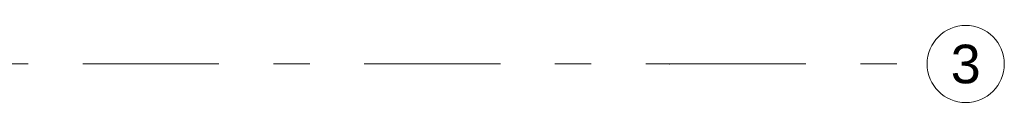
# Model space of a CAD drawing. Header units: millimetres. Extents: x -70269 to 35056, y -51814 to 48966.
# Tile 124 of 220: x -30587 to -26761, y 11630 to 11930. Entities that reach past the tile are written whole.
import ezdxf
from ezdxf.enums import TextEntityAlignment as Align

# ---------------------------------------------------------------- set-up
doc = ezdxf.new("R2010")
doc.units = ezdxf.units.MM
doc.linetypes.add('Przerywana podwójnie', pattern=[109.361107, 52.916665, -21.166666, 14.111111, -21.166666])
doc.layers.add('410-K Osie główne_Nr_pióra__11', color=7, linetype='Continuous', lineweight=0)
doc.layers.add('XREF', color=8, linetype='Continuous', lineweight=9)
doc.layers.add('410-K Osie główne_Nr_pióra__95', color=7, linetype='Continuous', lineweight=20, true_color=0x7c7c7c)
doc.styles.add('STYL_AUTOMATYCZNY_1', font='arial.ttf')

# ---------------------------------------------------------------- blocks, each defined once
blk = doc.blocks.new('parter 2025.10.15')
at = {"layer": '410-K Osie główne_Nr_pióra__95', "color": 8, "linetype": 'Przerywana podwójnie', "lineweight": 5}
for p, q in [((-63, 633.81), (1039.92, 633.81)), ((1039.92, 633.81), (1139.92, 633.81))]:
    blk.add_line(p, q, dxfattribs=at)
at = {"layer": '410-K Osie główne_Nr_pióra__95', "color": 8, "linetype": 'Continuous', "lineweight": 5}
blk.add_circle((1154.92, 633.81), 15, dxfattribs=at)
at = {"layer": '410-K Osie główne_Nr_pióra__95', "color": 8, "linetype": 'Przerywana podwójnie', "lineweight": 5}
blk.add_point((1039.92, 633.81), dxfattribs=at)
blk.add_point((1039.92, 633.81), dxfattribs=at)
at = {"layer": '410-K Osie główne_Nr_pióra__11', "color": 8, "lineweight": 5, "style": 'STYL_AUTOMATYCZNY_1'}
blk.add_text('3', height=15, dxfattribs=at).set_placement((1154.92, 641.31), align=Align.TOP_CENTER)

msp = doc.modelspace()

# ---------------------------------------------------------------- block references
at = {"layer": 'XREF', "xscale": 10, "yscale": 10, "zscale": 10}
msp.add_blockref('parter 2025.10.15', (-38460.6, 5442.3), dxfattribs=at)

doc.saveas('drawing.dxf')
